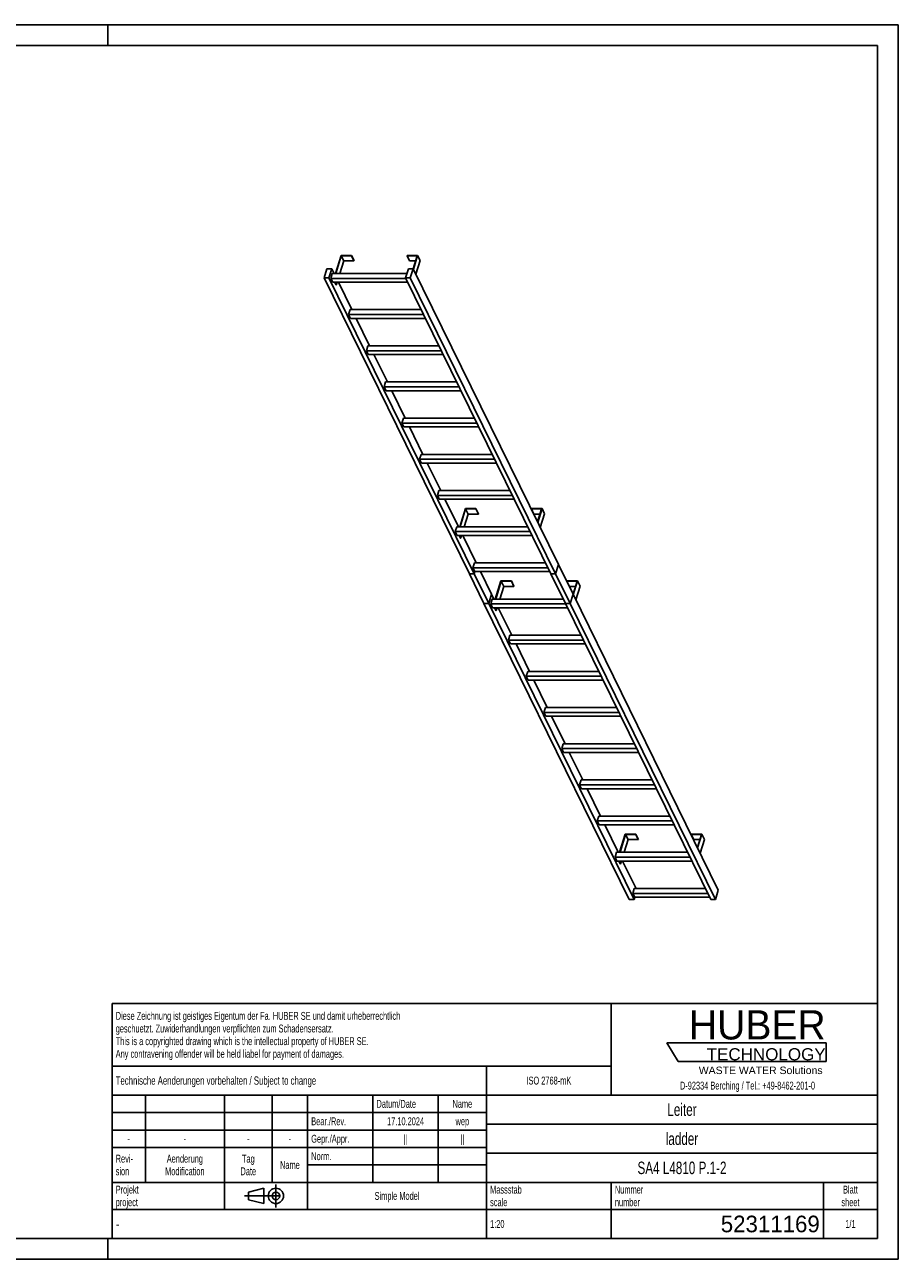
# Model space of a CAD drawing. Header units: millimetres. Extents: x 0 to 8400, y 0 to 5940.
# Tile 2 of 2: x 4200 to 8400, y 0 to 5940. Entities that reach past the tile are written whole.
import ezdxf

# ---------------------------------------------------------------- set-up
doc = ezdxf.new("R2010")
doc.units = ezdxf.units.MM
doc.header["$LTSCALE"] = 462
doc.linetypes.add('CENTER', pattern=[0.6, 0.375, -0.075, 0.075, -0.075])
doc.layers.get('0').update_dxf_attribs({"linetype": 'CONTINUOUS'})
doc.layers.add('HUBER_Logo_BL1', color=7, linetype='CONTINUOUS')
doc.styles.get("Standard").update_dxf_attribs({"font": 'txt', "width": 0.7})
doc.styles.add('TEXTSTYLE_2', font='txt')
doc.styles.add('TEXTSTYLE_3', font='arial.ttf')
doc.styles.add('TEXTSTYLE_4', font='txt', dxfattribs={"width": 0.8})
doc.styles.add('TEXTSTYLE_5', font='txt')

# ---------------------------------------------------------------- blocks, each defined once
blk = doc.blocks.new('HUBER_LOGO_BL1', base_point=(7675, 1007.5))
at = {"layer": 'HUBER_Logo_BL1', "color": 5, "linetype": 'Continuous'}
for p, q in [((8052.9, 1042), (7287.9, 1042)), ((7287.9, 1042), (7341.9, 952)), ((8052.9, 1042), (8052.9, 952)), ((7341.9, 952), (8052.9, 952))]:
    blk.add_line(p, q, dxfattribs=at)
at = {"layer": 'HUBER_Logo_BL1', "color": 2, "linetype": 'Continuous', "attachment_point": 3, "line_spacing_factor": 0.78}
for s, insert, char_height, width, style in [('HUBER\\P\\fArial;\\H58.5;TECHNOLOGY ', (8050.7, 1198.2), 140.4, 775.343, 'TEXTSTYLE_2'), ('WASTE WATER Solutions', (8036, 927.2), 36, 594.067, 'TEXTSTYLE_3')]:
    blk.add_mtext(s, dxfattribs=dict(at, insert=insert, char_height=char_height, width=width, style=style))
at = {"layer": 'HUBER_Logo_BL1', "color": 2, "linetype": 'Continuous', "insert": (7675, 854.8), "char_height": 38, "width": 1621.786, "attachment_point": 2, "line_spacing_factor": 0.96}
blk.add_mtext('D-92334 Berching / Tel.: +49-8462-201-0', dxfattribs=at)
blk = doc.blocks.new('PROJEKTIONSMETHODE_1_BL2', base_point=(5360, 305))
at = {"color": 2, "linetype": 'CENTER'}
for p, q in [((5407.7, 360), (5407.7, 250)), ((5257.3, 305), (5462.7, 305))]:
    blk.add_line(p, q, dxfattribs=at)
at = {"color": 2, "linetype": 'Continuous'}
for p, q in [((5275.7, 323.3), (5349, 341.7)), ((5275.7, 286.7), (5275.7, 323.3)), ((5349, 268.3), (5349, 341.7)), ((5275.7, 286.7), (5349, 268.3))]:
    blk.add_line(p, q, dxfattribs=at)
for radius in [36.7, 18.3]:
    blk.add_circle((5407.7, 305), radius, dxfattribs=at)
blk = doc.blocks.new('*T14')
at = {"color": 3, "linetype": 'Continuous'}
for p, q in [((0, 0), (3680, 0)), ((0, 0), (0, -1130)), ((2400, 0), (2400, -440)), ((3680, 0), (3680, -1130)), ((0, -300), (2400, -300)), ((1800, -300), (1800, -1130)), ((0, -440), (3680, -440)), ((160, -440), (160, -860)), ((540, -440), (540, -990)), ((770, -440), (770, -860)), ((940, -440), (940, -990)), ((1254, -440), (1254, -860)), ((1568, -440), (1568, -860)), ((0, -524), (1800, -524)), ((1800, -580), (3680, -580)), ((0, -608), (1800, -608)), ((0, -692), (1800, -692)), ((1800, -720), (3680, -720)), ((940, -776), (1800, -776)), ((0, -860), (3680, -860)), ((2400, -860), (2400, -1130)), ((3420, -860), (3420, -1130)), ((0, -990), (3680, -990)), ((0, -1130), (3680, -1130))]:
    blk.add_line(p, q, dxfattribs=at)
at = {"color": 2, "linetype": 'Continuous', "line_spacing_factor": 0.96}
for s, insert, char_height, width, attachment_point in [('Diese Zeichnung ist geistiges Eigentum der Fa. HUBER SE und damit urheberrechtlich \\Pgeschuetzt. Zuwiderhandlungen verpflichten zum Schadensersatz.\\PThis is a copyrighted drawing which is the intellectual property of HUBER SE.\\PAny contravening offender will be held liabel for payment of damages.', (17.5, -39.8), 38, 4429.714, 1), ('Technische Aenderungen vorbehalten / Subject to change', (17.5, -350), 40, 3049.524, 1), ('ISO 2768-mK', (2100, -351), 38, 665.905, 2), ('Datum/Date', (1271.5, -463), 38, 584.476, 1), ('Name', (1684, -463), 38, 253.333, 2), ('Leiter', (2740, -480), 60, 480, 2), ('Bear./Rev.', (957.5, -547), 38, 544.667, 1), ('17.10.2024', (1411, -547), 38, 546.476, 2), ('wep', (1684, -547), 38, 199.048, 2), ('-', (80, -631), 38, 68.762, 2), ('-', (350, -631), 38, 68.762, 2), ('-', (655, -631), 38, 68.762, 2), ('-', (855, -631), 38, 68.762, 2), ('Gepr./Appr.', (957.5, -631), 38, 598.952, 1), ('||', (1411, -631), 38, 101.333, 2), ('||', (1684, -631), 38, 101.333, 2), ('ladder', (2740, -620), 60, 502.857, 2), ('Revi-\\Psion', (17.5, -726.6), 38, 276.857, 1), ('Aenderung\\PModification', (350, -726.6), 38, 606.19, 2), ('Tag\\PDate', (655, -726.6), 38, 235.238, 2), ('Name', (855, -757), 38, 253.333, 2), ('Norm. ', (957.5, -715), 38, 351.048, 1), ('SA4 L4810 P.1-2', (2740, -760), 60, 1342.857, 2), ('Projekt\\Pproject', (17.5, -875.6), 38, 367.333, 1), ('Massstab\\Pscale', (1817.5, -875.6), 38, 448.762, 1), ('Nummer\\Pnumber', (2417.5, -875.6), 38, 372.762, 1), ('Blatt\\Psheet', (3550, -875.6), 38, 275.048, 2), ('Simple Model', (1370, -906), 38, 656.857, 2), ('1:20', (1817.5, -1041), 38, 204.476, 1), ('1/1', (3550, -1041), 38, 159.238, 2)]:
    blk.add_mtext(s, dxfattribs=dict(at, insert=insert, char_height=char_height, width=width, attachment_point=attachment_point))
for s, insert, char_height, width, attachment_point, style in [('-', (17.5, -1035), 50, 36.667, 1, 'TEXTSTYLE_4'), ('52311169', (3402.5, -1020), 80, 933.333, 3, 'TEXTSTYLE_5')]:
    blk.add_mtext(s, dxfattribs=dict(at, insert=insert, char_height=char_height, width=width, attachment_point=attachment_point, style=style))

msp = doc.modelspace()

# ---------------------------------------------------------------- linework, layer by layer
at = {"color": 7, "linetype": 'Continuous'}
for p, q in [((0, 5940), (8400, 5940)), ((8400, 0), (8400, 5940)), ((5720.75, 4830.237), (5693.834, 4743.136)), ((5695.676, 4743.136), (5722.108, 4828.67)), ((5771.409, 4830.237), (5720.75, 4830.237)), ((5722.108, 4828.67), (5734.31, 4803.806)), ((5722.108, 4828.67), (5770.925, 4828.67)), ((5770.925, 4828.67), (5771.409, 4830.237)), ((5770.925, 4828.67), (5783.126, 4803.806)), ((5771.409, 4830.237), (5783.61, 4805.373)), ((6038.516, 4830.237), (6038.032, 4828.67)), ((6038.032, 4828.67), (6050.234, 4803.806)), ((6038.032, 4828.67), (6086.848, 4828.67)), ((6089.175, 4830.237), (6038.516, 4830.237)), ((6086.848, 4828.67), (6067.527, 4766.147)), ((6068.661, 4763.855), (6089.175, 4830.237)), ((6089.175, 4830.237), (6101.376, 4805.373)), ((5653.061, 4766.143), (5639.263, 4721.494)), ((5676.087, 4766.143), (5653.061, 4766.143)), ((5662.289, 4721.494), (5676.087, 4766.143)), ((5687.377, 4743.136), (5676.087, 4766.143)), ((5734.31, 4803.806), (5715.562, 4743.136)), ((5734.31, 4803.806), (5783.126, 4803.806)), ((5783.126, 4803.806), (5783.61, 4805.373)), ((6044.512, 4766.143), (6030.714, 4721.494)), ((6067.538, 4766.143), (6044.512, 4766.143)), ((6050.234, 4803.806), (6079.165, 4803.806)), ((6053.74, 4721.494), (6067.538, 4766.143)), ((6766.084, 3342.657), (6067.538, 4766.143)), ((6080.863, 4738.991), (6101.376, 4805.373)), ((6337.809, 3298.007), (5639.263, 4721.494)), ((5639.263, 4721.494), (5662.289, 4721.494)), ((6360.835, 3298.007), (5662.289, 4721.494)), ((5678.92, 4743.136), (5671.658, 4719.636)), ((5680.809, 4700.988), (5671.658, 4719.636)), ((6031.625, 4719.636), (5671.658, 4719.636)), ((6037.402, 4743.136), (5678.92, 4743.136)), ((5680.809, 4700.988), (6040.776, 4700.988)), ((5696.642, 4687.874), (5690.206, 4700.988)), ((5692.049, 4700.988), (5698.484, 4687.874)), ((5702.537, 4700.988), (5698.484, 4687.874)), ((5772.789, 4569.085), (5708.061, 4700.988)), ((6729.26, 3298.007), (6030.714, 4721.494)), ((6030.714, 4721.494), (6053.74, 4721.494)), ((6752.286, 3298.007), (6053.74, 4721.494)), ((5696.642, 4687.874), (5698.484, 4687.874)), ((5764.332, 4569.085), (5757.07, 4545.586)), ((6117.037, 4545.586), (5757.07, 4545.586)), ((5766.221, 4526.937), (5757.07, 4545.586)), ((6105.505, 4569.085), (5764.332, 4569.085)), ((5766.221, 4526.937), (6126.188, 4526.937)), ((5858.201, 4395.035), (5793.472, 4526.937)), ((5849.744, 4395.035), (5842.482, 4371.535)), ((5851.633, 4352.887), (5842.482, 4371.535)), ((6202.449, 4371.535), (5842.482, 4371.535)), ((6190.917, 4395.035), (5849.744, 4395.035)), ((5851.633, 4352.887), (6211.6, 4352.887)), ((5943.613, 4220.984), (5878.884, 4352.887)), ((5935.155, 4220.984), (5927.893, 4197.484)), ((6276.328, 4220.984), (5935.155, 4220.984)), ((5937.045, 4178.836), (5927.893, 4197.484)), ((6287.86, 4197.484), (5927.893, 4197.484)), ((5937.045, 4178.836), (6297.012, 4178.836)), ((6029.024, 4046.933), (5964.296, 4178.836)), ((6020.567, 4046.933), (6013.305, 4023.433)), ((6361.74, 4046.933), (6020.567, 4046.933)), ((6022.456, 4004.785), (6013.305, 4023.433)), ((6373.272, 4023.433), (6013.305, 4023.433)), ((6022.456, 4004.785), (6382.423, 4004.785)), ((6114.436, 3872.882), (6049.708, 4004.785)), ((6105.979, 3872.882), (6098.717, 3849.382)), ((6447.152, 3872.882), (6105.979, 3872.882)), ((6107.868, 3830.734), (6098.717, 3849.382)), ((6458.684, 3849.382), (6098.717, 3849.382)), ((6107.868, 3830.734), (6467.835, 3830.734)), ((6199.848, 3698.831), (6135.119, 3830.734)), ((6191.39, 3698.831), (6184.128, 3675.332)), ((6532.564, 3698.831), (6191.39, 3698.831)), ((6193.28, 3656.683), (6184.128, 3675.332)), ((6544.096, 3675.332), (6184.128, 3675.332)), ((6193.28, 3656.683), (6553.247, 3656.683)), ((6285.259, 3524.781), (6220.531, 3656.683)), ((6318.632, 3611.882), (6291.716, 3524.781)), ((6293.558, 3524.781), (6319.99, 3610.315)), ((6313.444, 3524.781), (6332.192, 3585.45)), ((6369.291, 3611.882), (6318.632, 3611.882)), ((6332.192, 3585.45), (6319.99, 3610.315)), ((6319.99, 3610.315), (6368.807, 3610.315)), ((6332.192, 3585.45), (6381.008, 3585.45)), ((6368.807, 3610.315), (6369.291, 3611.882)), ((6381.008, 3585.45), (6368.807, 3610.315)), ((6381.492, 3587.017), (6369.291, 3611.882)), ((6381.008, 3585.45), (6381.492, 3587.017)), ((6636.398, 3611.882), (6635.914, 3610.315)), ((6648.116, 3585.45), (6635.914, 3610.315)), ((6635.914, 3610.315), (6684.731, 3610.315)), ((6687.057, 3611.882), (6636.398, 3611.882)), ((6648.116, 3585.45), (6677.047, 3585.45)), ((6684.731, 3610.315), (6665.413, 3547.803)), ((6666.543, 3545.499), (6687.057, 3611.882)), ((6678.745, 3520.635), (6699.258, 3587.017)), ((6699.258, 3587.017), (6687.057, 3611.882)), ((6276.802, 3524.781), (6269.54, 3501.281)), ((6617.975, 3524.781), (6276.802, 3524.781)), ((6278.691, 3482.633), (6269.54, 3501.281)), ((6629.507, 3501.281), (6269.54, 3501.281)), ((6278.691, 3482.633), (6638.659, 3482.633)), ((6294.524, 3469.518), (6288.088, 3482.633)), ((6296.366, 3469.518), (6289.931, 3482.633)), ((6294.524, 3469.518), (6296.366, 3469.518)), ((6296.366, 3469.518), (6300.419, 3482.633)), ((6370.671, 3350.73), (6305.943, 3482.633)), ((6362.214, 3350.73), (6354.952, 3327.23)), ((6364.103, 3308.582), (6354.952, 3327.23)), ((6714.919, 3327.23), (6354.952, 3327.23)), ((6703.387, 3350.73), (6362.214, 3350.73)), ((6752.286, 3298.007), (6766.065, 3342.594)), ((6752.332, 3297.993), (6766.114, 3342.594)), ((6766.065, 3342.594), (6766.069, 3342.608)), ((6766.114, 3342.594), (6766.065, 3342.594)), ((6766.069, 3342.608), (6766.084, 3342.657)), ((6836.213, 3199.748), (6766.114, 3342.594)), ((6337.809, 3298.007), (6337.858, 3298.007)), ((6337.854, 3297.993), (6337.839, 3297.945)), ((6407.938, 3155.099), (6337.839, 3297.945)), ((6337.839, 3297.945), (6360.866, 3297.945)), ((6337.858, 3298.007), (6337.854, 3297.993)), ((6337.858, 3298.007), (6360.835, 3298.007)), ((6360.835, 3298.007), (6364.103, 3308.582)), ((6360.866, 3297.945), (6360.881, 3297.993)), ((6430.964, 3155.099), (6360.866, 3297.945)), ((6360.881, 3297.993), (6364.149, 3308.568)), ((6364.103, 3308.582), (6724.07, 3308.582)), ((6364.149, 3308.568), (6364.153, 3308.582)), ((6444.762, 3199.748), (6391.354, 3308.582)), ((6729.26, 3298.007), (6729.309, 3298.007)), ((6729.305, 3297.993), (6729.29, 3297.945)), ((6799.389, 3155.099), (6729.29, 3297.945)), ((6729.29, 3297.945), (6752.317, 3297.945)), ((6729.309, 3298.007), (6729.305, 3297.993)), ((6729.309, 3298.007), (6752.286, 3298.007)), ((6752.317, 3297.945), (6752.332, 3297.993)), ((6822.415, 3155.099), (6752.317, 3297.945)), ((6489.456, 3263.78), (6462.54, 3176.679)), ((6464.382, 3176.679), (6490.814, 3262.213)), ((6484.267, 3176.679), (6503.015, 3237.349)), ((6540.114, 3263.78), (6489.456, 3263.78)), ((6490.814, 3262.213), (6539.63, 3262.213)), ((6490.814, 3262.213), (6503.015, 3237.349)), ((6503.015, 3237.349), (6551.832, 3237.349)), ((6539.63, 3262.213), (6540.114, 3263.78)), ((6539.63, 3262.213), (6551.832, 3237.349)), ((6540.114, 3263.78), (6552.316, 3238.916)), ((6551.832, 3237.349), (6552.316, 3238.916)), ((6807.222, 3263.78), (6806.738, 3262.213)), ((6806.738, 3262.213), (6818.939, 3237.349)), ((6806.738, 3262.213), (6855.554, 3262.213)), ((6857.88, 3263.78), (6807.222, 3263.78)), ((6818.939, 3237.349), (6847.87, 3237.349)), ((6855.554, 3262.213), (6836.248, 3199.738)), ((6837.367, 3197.398), (6857.88, 3263.78)), ((6849.568, 3172.533), (6870.082, 3238.916)), ((6857.88, 3263.78), (6870.082, 3238.916)), ((6407.938, 3155.099), (6407.988, 3155.099)), ((6407.983, 3155.085), (6407.968, 3155.037)), ((7106.514, 1731.55), (6407.968, 3155.037)), ((6407.968, 3155.037), (6430.995, 3155.037)), ((6407.988, 3155.099), (6407.983, 3155.085)), ((6407.988, 3155.099), (6430.964, 3155.099)), ((6430.964, 3155.099), (6444.743, 3199.686)), ((6430.995, 3155.037), (6431.01, 3155.085)), ((7129.541, 1731.55), (6430.995, 3155.037)), ((6431.01, 3155.085), (6444.793, 3199.686)), ((6447.626, 3176.679), (6440.364, 3153.179)), ((6449.515, 3134.531), (6440.364, 3153.179)), ((6800.331, 3153.179), (6440.364, 3153.179)), ((6444.743, 3199.686), (6444.747, 3199.7)), ((6444.793, 3199.686), (6444.743, 3199.686)), ((6444.747, 3199.7), (6444.762, 3199.748)), ((6456.083, 3176.679), (6444.793, 3199.686)), ((6788.799, 3176.679), (6447.626, 3176.679)), ((6799.389, 3155.099), (6799.438, 3155.099)), ((6799.434, 3155.085), (6799.419, 3155.037)), ((7497.965, 1731.55), (6799.419, 3155.037)), ((6799.419, 3155.037), (6822.446, 3155.037)), ((6799.438, 3155.099), (6799.434, 3155.085)), ((6799.438, 3155.099), (6822.415, 3155.099)), ((6822.415, 3155.099), (6836.194, 3199.686)), ((6822.446, 3155.037), (6822.461, 3155.085)), ((7520.992, 1731.55), (6822.446, 3155.037)), ((6822.461, 3155.085), (6836.244, 3199.686)), ((6836.194, 3199.686), (6836.198, 3199.7)), ((6836.244, 3199.686), (6836.194, 3199.686)), ((6836.198, 3199.7), (6836.213, 3199.748)), ((6836.248, 3199.738), (6836.233, 3199.69)), ((7534.789, 1776.199), (6836.244, 3199.686)), ((6449.515, 3134.531), (6809.482, 3134.531)), ((6458.912, 3134.531), (6465.348, 3121.417)), ((6460.754, 3134.531), (6467.19, 3121.417)), ((6465.348, 3121.417), (6467.19, 3121.417)), ((6467.19, 3121.417), (6471.242, 3134.531)), ((6541.495, 3002.628), (6476.766, 3134.531)), ((6533.037, 3002.628), (6525.775, 2979.129)), ((6885.742, 2979.129), (6525.775, 2979.129)), ((6534.927, 2960.48), (6525.775, 2979.129)), ((6874.21, 3002.628), (6533.037, 3002.628)), ((6534.927, 2960.48), (6894.894, 2960.48)), ((6626.906, 2828.578), (6562.178, 2960.48)), ((6618.449, 2828.578), (6611.187, 2805.078)), ((6620.338, 2786.429), (6611.187, 2805.078)), ((6971.154, 2805.078), (6611.187, 2805.078)), ((6959.622, 2828.578), (6618.449, 2828.578)), ((6620.338, 2786.429), (6980.305, 2786.429)), ((6712.318, 2654.527), (6647.59, 2786.429)), ((6703.861, 2654.527), (6696.599, 2631.027)), ((7056.566, 2631.027), (6696.599, 2631.027)), ((6705.75, 2612.379), (6696.599, 2631.027)), ((7045.034, 2654.527), (6703.861, 2654.527)), ((6705.75, 2612.379), (7065.717, 2612.379)), ((6797.73, 2480.476), (6733.001, 2612.379)), ((6789.272, 2480.476), (6782.011, 2456.976)), ((6791.162, 2438.328), (6782.011, 2456.976)), ((7141.978, 2456.976), (6782.011, 2456.976)), ((7130.446, 2480.476), (6789.272, 2480.476)), ((6791.162, 2438.328), (7151.129, 2438.328)), ((6883.142, 2306.425), (6818.413, 2438.328)), ((6874.684, 2306.425), (6867.422, 2282.925)), ((6876.573, 2264.277), (6867.422, 2282.925)), ((7227.389, 2282.925), (6867.422, 2282.925)), ((7215.857, 2306.425), (6874.684, 2306.425)), ((6876.573, 2264.277), (7236.541, 2264.277)), ((6968.553, 2132.374), (6903.825, 2264.277)), ((6960.096, 2132.374), (6952.834, 2108.875)), ((7312.801, 2108.875), (6952.834, 2108.875)), ((6961.985, 2090.226), (6952.834, 2108.875)), ((7301.269, 2132.374), (6960.096, 2132.374)), ((6961.985, 2090.226), (7321.952, 2090.226)), ((7053.965, 1958.324), (6989.237, 2090.226)), ((7087.338, 2045.424), (7060.422, 1958.324)), ((7062.264, 1958.324), (7088.696, 2043.858)), ((7137.996, 2045.424), (7087.338, 2045.424)), ((7100.898, 2018.993), (7088.696, 2043.858)), ((7088.696, 2043.858), (7137.512, 2043.858)), ((7137.512, 2043.858), (7137.996, 2045.424)), ((7149.714, 2018.993), (7137.512, 2043.858)), ((7150.198, 2020.56), (7137.996, 2045.424)), ((7150.198, 2020.56), (7149.714, 2018.993)), ((7405.104, 2045.424), (7404.62, 2043.858)), ((7416.821, 2018.993), (7404.62, 2043.858)), ((7404.62, 2043.858), (7453.436, 2043.858)), ((7455.762, 2045.424), (7405.104, 2045.424)), ((7453.436, 2043.858), (7434.118, 1981.346)), ((7435.249, 1979.042), (7455.762, 2045.424)), ((7467.964, 2020.56), (7447.45, 1954.178)), ((7467.964, 2020.56), (7455.762, 2045.424)), ((7100.898, 2018.993), (7082.149, 1958.324)), ((7149.714, 2018.993), (7100.898, 2018.993)), ((7445.752, 2018.993), (7416.821, 2018.993)), ((7045.508, 1958.324), (7038.246, 1934.824)), ((7398.213, 1934.824), (7038.246, 1934.824)), ((7047.397, 1916.175), (7038.246, 1934.824)), ((7386.681, 1958.324), (7045.508, 1958.324)), ((7047.397, 1916.175), (7407.364, 1916.175)), ((7063.23, 1903.061), (7056.794, 1916.175)), ((7065.072, 1903.061), (7058.636, 1916.175)), ((7065.072, 1903.061), (7063.23, 1903.061)), ((7069.124, 1916.175), (7065.072, 1903.061)), ((7139.377, 1784.273), (7074.648, 1916.175)), ((7130.919, 1784.273), (7123.657, 1760.773)), ((7472.092, 1784.273), (7130.919, 1784.273)), ((7106.514, 1731.55), (7129.541, 1731.55)), ((7132.809, 1742.125), (7123.657, 1760.773)), ((7483.624, 1760.773), (7123.657, 1760.773)), ((7129.541, 1731.55), (7132.809, 1742.125)), ((7132.809, 1742.125), (7492.776, 1742.125)), ((7497.965, 1731.55), (7520.992, 1731.55)), ((7520.992, 1731.55), (7534.789, 1776.199)), ((0, 0), (8400, 0))]:
    msp.add_line(p, q, dxfattribs=at)
at = {"color": 3, "linetype": 'Continuous'}
for p, q in [((8400, 5940), (0, 5940)), ((4600, 5940), (4600, 5840)), ((8400, 5940), (8400, 0)), ((4600, 0), (4600, 100)), ((8400, 0), (0, 0))]:
    msp.add_line(p, q, dxfattribs=at)
at = {"color": 5, "linetype": 'Continuous'}
for p, q in [((8300, 5840), (100, 5840)), ((8300, 100), (8300, 5840)), ((100, 100), (8300, 100))]:
    msp.add_line(p, q, dxfattribs=at)

# ---------------------------------------------------------------- block references
msp.add_blockref('*T14', (4620, 1230))
at = {"color": 2, "linetype": 'Continuous'}
msp.add_blockref('PROJEKTIONSMETHODE_1_BL2', (5360, 305), dxfattribs=at)
at = {"layer": 'HUBER_Logo_BL1'}
msp.add_blockref('HUBER_LOGO_BL1', (7674.994, 1007.484), dxfattribs=at)

doc.saveas('drawing.dxf')
